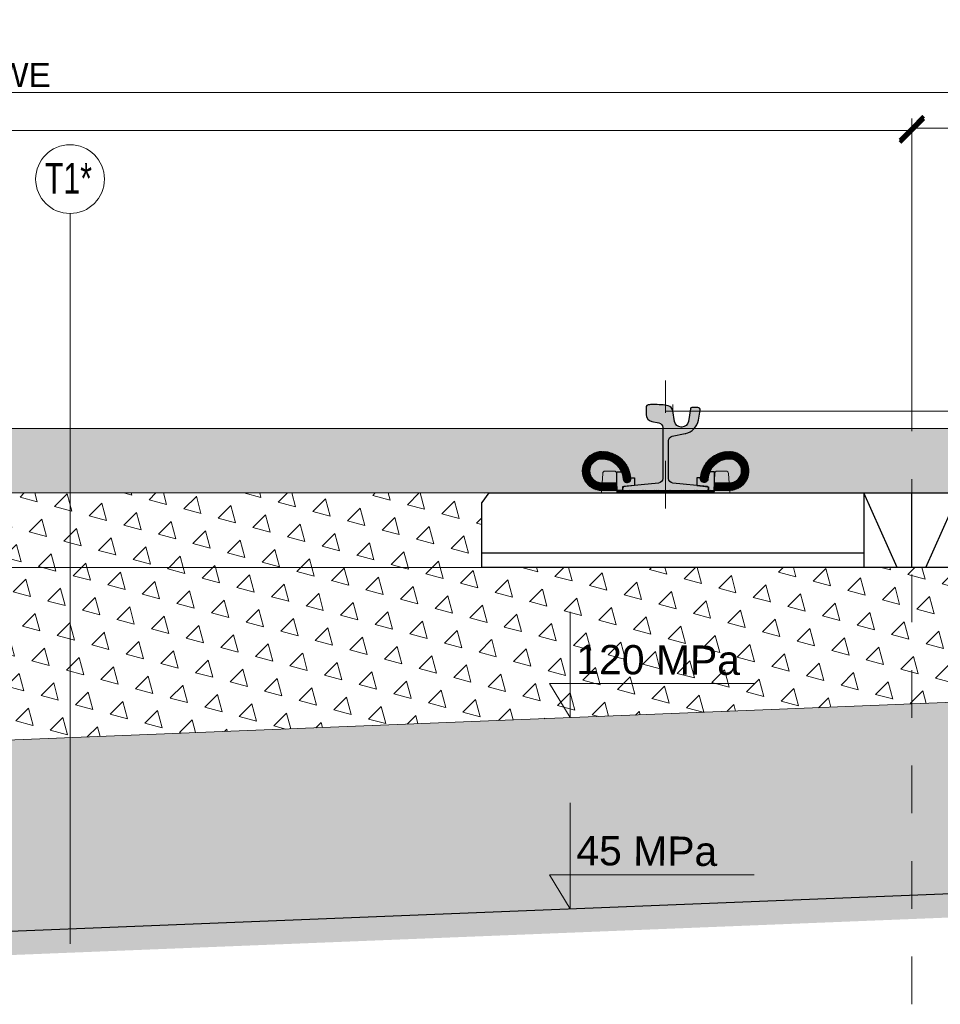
# Model space of a CAD drawing. Header units: feet. Extents: x 211.3 to 241.6, y -209.3 to -192.7.
# Tile 8 of 15: x 220.9 to 222.8, y -201.3 to -199.3. Entities that reach past the tile are written whole.
import ezdxf

# ---------------------------------------------------------------- set-up
doc = ezdxf.new("R2010")
doc.units = ezdxf.units.FT
doc.header["$MEASUREMENT"] = 0
doc.header["$PDMODE"] = 34
doc.linetypes.add('DASHDOT2', pattern=[12.7, 6.35, -3.175, 0, -3.175])
doc.layers.add('brudnopis', color=50, linetype='Continuous', lineweight=30, plot=False)
for name, color, linetype, lineweight in [('Geowłóknina', 160, 'Continuous', 30), ('Miesz_niezw', 251, 'Continuous', 9), ('Mieszanka_niezw_0_315', 44, 'Continuous', 15), ('Opis', 7, 'Continuous', 15), ('Opis (wydruk czarny)', 7, 'Continuous', 15), ('Osie', 1, 'DASHDOT2', 13), ('oś-szyny', 1, 'DASHDOT2', 0), ('Podkład', 7, 'Continuous', 30), ('Podlew ciągły z poliuretanu', 1, 'Continuous', 9), ('Podłoże gruntowe', 7, 'Continuous', 13), ('Sb3', 7, 'Continuous', 15), ('sb4', 7, 'Continuous', 15), ('Wymiar', 7, 'Continuous', 15)]:
    doc.layers.add(name, color=color, linetype=linetype, lineweight=lineweight)
doc.layers.add('Podkadka sprężysta', color=1, linetype='Continuous')
doc.layers.add('Szyna', color=7, linetype='Continuous')
doc.styles.add('opis', font='arial.ttf', dxfattribs={"height": 0.05})
doc.styles.add('Opis_1_25', font='arial.ttf', dxfattribs={"height": 0.05})
doc.styles.add('Romans', font='romans.shx', dxfattribs={"width": 0.7})
doc.dimstyles.new('1_25_DK$0', dxfattribs={"dimtxt": 0.05, "dimasz": 0.05, "dimexe": 0.02, "dimexo": 0.05, "dimgap": 0.01, "dimtad": 1, "dimdec": 3, "dimzin": 3, "dimdsep": 46, "dimtxsty": 'Opis_1_25', "dimblk": 'ARCHTICK', "dimcen": 0.05, "dimclrd": 256, "dimclre": 256, "dimazin": 3, "dimtfac": 1, "dimtdec": 3, "dimtofl": 0, "dimtmove": 0, "dimatfit": 3, "dimldrblk": 'ARCHTICK', "dimfxl": 1, "dimfrac": 2, "dimtolj": 1, "dimtzin": 3, "dimlwd": -1, "dimlwe": -1, "dimarcsym": 0})
pattern_1 = [(105, (0, 0), (-0.07244443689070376, 0.01941142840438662), [0.03750000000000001, -0.03750000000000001]), (165, (0, 0), (-0.05303300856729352, -0.05303300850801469), [0.03750000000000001, -0.03750000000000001]), (45, (-0.03622221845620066, 0.009705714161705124), (-0.01941142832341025, 0.07244443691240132), [0.03750000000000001, -0.03750000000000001])]

# ---------------------------------------------------------------- blocks, each defined once
blk = doc.blocks.new('_ArchTick')
at = {"color": 0, "linetype": 'ByBlock', "lineweight": 0, "const_width": 0.15}
blk.add_lwpolyline([(-0.5, -0.5), (0.5, 0.5)], dxfattribs=at)
blk = doc.blocks.new('*D6')
at = {"layer": 'DEFPOINTS', "color": 0, "lineweight": 70, "transparency": 16777216}
for p in [(223.9261949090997, -199.4069429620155), (216.5261949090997, -200.0659117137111), (223.9261949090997, -200.0659117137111)]:
    blk.add_point(p, dxfattribs=at)
at = {"layer": 'Wymiar', "transparency": 16777216}
for p, q in [((216.5261949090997, -200.0159117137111), (216.5261949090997, -199.3869429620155)), ((223.9261949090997, -200.0159117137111), (223.9261949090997, -199.3869429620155)), ((216.5261949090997, -199.4069429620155), (223.9261949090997, -199.4069429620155))]:
    blk.add_line(p, q, dxfattribs=at)
at = {"layer": 'Wymiar', "transparency": 16777216, "xscale": 0.05, "yscale": 0.05, "zscale": 0.05, "rotation": 180}
blk.add_blockref('_ArchTick', (216.5261949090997, -199.4069429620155), dxfattribs=at)
at = {"layer": 'Wymiar', "transparency": 16777216, "xscale": 0.05, "yscale": 0.05, "zscale": 0.05}
blk.add_blockref('_ArchTick', (223.9261949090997, -199.4069429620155), dxfattribs=at)
at = {"layer": 'Wymiar', "color": 0, "transparency": 16777216, "insert": (220.2261949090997, -199.3710732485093), "char_height": 0.05, "attachment_point": 5, "style": 'Opis_1_25'}
blk.add_mtext('\\A1;{\\fArial|b0|i0|c238|p34;TOROWISKO KLASYCZNE PODSYPKOWE}', dxfattribs=at)
blk = doc.blocks.new('*D8')
at = {"layer": 'DEFPOINTS', "color": 0, "lineweight": 25, "transparency": 16777216}
for p in [(222.7261948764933, -199.4868741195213), (217.7261949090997, -200.0669117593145), (222.7261948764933, -200.0669116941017)]:
    blk.add_point(p, dxfattribs=at)
at = {"layer": 'Wymiar', "transparency": 16777216}
for p, q in [((217.7261949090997, -200.0169117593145), (217.7261949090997, -199.4668741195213)), ((217.7261949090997, -199.4868741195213), (222.7261948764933, -199.4868741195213)), ((222.7261948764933, -200.0169116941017), (222.7261948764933, -199.4668741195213))]:
    blk.add_line(p, q, dxfattribs=at)
at = {"layer": 'Wymiar', "transparency": 16777216, "xscale": 0.05, "yscale": 0.05, "zscale": 0.05, "rotation": 180}
blk.add_blockref('_ArchTick', (217.7261949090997, -199.4868741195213), dxfattribs=at)
at = {"layer": 'Wymiar', "transparency": 16777216, "xscale": 0.05, "yscale": 0.05, "zscale": 0.05}
blk.add_blockref('_ArchTick', (222.7261948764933, -199.4868741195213), dxfattribs=at)
at = {"layer": 'Wymiar', "color": 0, "transparency": 16777216, "insert": (220.2261948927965, -199.4513454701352), "char_height": 0.05, "attachment_point": 5, "style": 'Opis_1_25'}
blk.add_mtext('\\A1;5.00', dxfattribs=at)
blk = doc.blocks.new('*D9')
at = {"layer": 'DEFPOINTS', "color": 0, "lineweight": 25, "transparency": 16777216}
for p in [(223.9257073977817, -199.4808866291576), (222.7261948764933, -200.0669116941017), (223.9261949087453, -200.0659117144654)]:
    blk.add_point(p, dxfattribs=at)
at = {"layer": 'Wymiar', "transparency": 16777216}
for p, q in [((222.7261532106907, -200.0169117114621), (222.7256906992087, -199.461886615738)), ((223.9261532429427, -200.0159117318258), (223.9256907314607, -199.4608866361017)), ((222.7257073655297, -199.4818866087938), (223.9257073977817, -199.4808866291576))]:
    blk.add_line(p, q, dxfattribs=at)
at = {"layer": 'Wymiar', "transparency": 16777216, "xscale": 0.05, "yscale": 0.05, "zscale": 0.05}
for p, rotation in [((222.7257073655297, -199.4818866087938), 180.0477454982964), ((223.9257073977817, -199.4808866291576), 0.04774549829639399)]:
    blk.add_blockref('_ArchTick', p, dxfattribs=dict(at, rotation=rotation))
at = {"layer": 'Wymiar', "color": 0, "transparency": 16777216, "insert": (223.3256777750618, -199.4458579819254), "char_height": 0.05, "attachment_point": 5, "rotation": 0.047745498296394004, "style": 'Opis_1_25'}
blk.add_mtext('\\A1;1.20', dxfattribs=at)
blk = doc.blocks.new('PS-60R2-SB4-1800')
h = blk.add_hatch(color=251)
edge = h.paths.add_edge_path()
edge.add_arc((-64.85020978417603, 18.20540894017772), 4.499999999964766, 4.328325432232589, 24.187061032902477, ccw=False)
edge.add_arc((-59.5653256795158, 18.60540894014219), 0.8000000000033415, 184.3283254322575, 364.3283254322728)
edge.add_arc((-64.85020978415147, 18.2054089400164), 6.099999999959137, 4.328325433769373, 5.518464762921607)
edge.add_line((-58.77848170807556, 18.79202480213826), (-58.02596563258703, 18.79189964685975))
edge.add_line((-58.02596563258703, 18.79189964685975), (-58.01851709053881, 17.15335696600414))
edge.add_line((-58.01851709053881, 17.15335696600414), (-60.51127112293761, 16.90517299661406))
edge.add_line((-60.51127112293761, 16.90517299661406), (-60.51143550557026, 16.10521954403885))
edge.add_line((-60.51143550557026, 16.10521954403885), (-61.65020978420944, 16.1054089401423))
edge.add_line((-61.65020978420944, 16.1054089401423), (-61.70545377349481, 17.70880618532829))
edge.add_line((-61.70545377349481, 17.70880618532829), (-61.70506451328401, 20.04929525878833))
edge.add_line((-61.70506451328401, 20.04929525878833), (-60.74525279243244, 20.04913562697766))
h = blk.add_hatch(color=251)
edge = h.paths.add_edge_path()
edge.add_arc((-38.14976804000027, 18.20942884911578), 4.499999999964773, 155.8129389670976, 175.6716745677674)
edge.add_arc((-43.43465214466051, 18.60942884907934), 0.8000000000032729, 175.6716745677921, 355.6716745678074, ccw=False)
edge.add_arc((-38.14976804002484, 18.20942884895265), 6.099999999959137, 174.4815352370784, 175.6716745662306, ccw=False)
edge.add_line((-44.22149611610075, 18.7960447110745), (-44.97401219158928, 18.79591955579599))
edge.add_line((-44.97401219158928, 18.79591955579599), (-44.9814607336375, 17.15737687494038))
edge.add_line((-44.9814607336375, 17.15737687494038), (-42.4887067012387, 16.90919290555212))
edge.add_line((-42.4887067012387, 16.90919290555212), (-42.48854231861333, 16.10923945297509))
edge.add_line((-42.48854231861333, 16.10923945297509), (-41.34976803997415, 16.10942884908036))
edge.add_line((-41.34976803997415, 16.10942884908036), (-41.29452405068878, 17.71282609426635))
edge.add_line((-41.29452405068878, 17.71282609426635), (-41.2949133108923, 20.0533151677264))
edge.add_line((-41.2949133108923, 20.0533151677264), (-42.25472503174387, 20.05315553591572))
h = blk.add_hatch(color=251)
edge = h.paths.add_edge_path()
edge.add_arc((38.14985109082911, 18.20942884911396), 4.499999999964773, 4.328325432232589, 24.18706103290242, ccw=False)
edge.add_arc((43.43473519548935, 18.60942884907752), 0.8000000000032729, 184.3283254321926, 364.3283254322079)
edge.add_arc((38.14985109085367, 18.20942884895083), 6.099999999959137, 4.328325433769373, 5.518464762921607)
edge.add_line((44.22157916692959, 18.79604471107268), (44.97409524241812, 18.79591955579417))
edge.add_line((44.97409524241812, 18.79591955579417), (44.98154378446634, 17.15737687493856))
edge.add_line((44.98154378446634, 17.15737687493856), (42.48878975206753, 16.9091929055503))
edge.add_line((42.48878975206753, 16.9091929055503), (42.48862536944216, 16.10923945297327))
edge.add_line((42.48862536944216, 16.10923945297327), (41.34985109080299, 16.10942884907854))
edge.add_line((41.34985109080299, 16.10942884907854), (41.29460710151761, 17.71282609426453))
edge.add_line((41.29460710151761, 17.71282609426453), (41.29499636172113, 20.05331516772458))
edge.add_line((41.29499636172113, 20.05331516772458), (42.25480808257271, 20.0531555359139))
h = blk.add_hatch(color=251)
edge = h.paths.add_edge_path()
edge.add_arc((64.85029283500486, 18.2054089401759), 4.499999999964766, 155.8129389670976, 175.6716745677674)
edge.add_arc((59.56540873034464, 18.60540894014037), 0.8000000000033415, 175.6716745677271, 355.67167456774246, ccw=False)
edge.add_arc((64.85029283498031, 18.20540894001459), 6.099999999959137, 174.4815352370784, 175.6716745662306, ccw=False)
edge.add_line((58.77856475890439, 18.79202480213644), (58.02604868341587, 18.79189964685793))
edge.add_line((58.02604868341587, 18.79189964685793), (58.01860014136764, 17.15335696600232))
edge.add_line((58.01860014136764, 17.15335696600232), (60.51135417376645, 16.90517299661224))
edge.add_line((60.51135417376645, 16.90517299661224), (60.5115185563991, 16.10521954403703))
edge.add_line((60.5115185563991, 16.10521954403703), (61.65029283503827, 16.10540894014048))
edge.add_line((61.65029283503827, 16.10540894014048), (61.70553682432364, 17.70880618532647))
edge.add_line((61.70553682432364, 17.70880618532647), (61.70514756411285, 20.04929525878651))
edge.add_line((61.70514756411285, 20.04929525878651), (60.74533584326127, 20.04913562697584))
at = {"layer": 'Podkadka sprężysta'}
h = blk.add_hatch(dxfattribs=at)
h.set_pattern_fill('ANSI37', color=256, angle=0.009529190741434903, style=0)
h.set_pattern_definition([(45.00952919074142, (-51.49991694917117, 15.60774071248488), (-0.08840304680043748, 0.08837364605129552), []), (135.0095291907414, (-51.49991694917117, 15.60774071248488), (-0.08837364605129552, -0.08840304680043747), [])])
h.paths.add_polyline_path([(-61.63283859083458, 15.60605544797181), (-61.65020978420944, 16.1054089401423), (-41.34976803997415, 16.10942884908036), (-41.36699530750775, 15.60942597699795)])
h = blk.add_hatch(dxfattribs=at)
h.set_pattern_fill('ANSI37', color=256, scale=100, style=0)
h.set_pattern_definition([(134.9904708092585, (51.5, 15.60774071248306), (0.08840304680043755, 0.08837364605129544), []), (44.99047080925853, (51.5, 15.60774071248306), (0.08837364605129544, -0.08840304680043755), [])])
h.paths.add_polyline_path([(61.63292164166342, 15.60605544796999), (61.65029283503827, 16.10540894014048), (41.34985109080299, 16.10942884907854), (41.36707835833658, 15.60942597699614)])
at = {"layer": 'sb4'}
h = blk.add_hatch(dxfattribs=at)
h.set_pattern_fill('ANSI31', color=256, angle=0.009529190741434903, style=0)
h.set_pattern_definition([(134.9904708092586, (-92.79758262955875, -4.70838610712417), (0.08840304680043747, 0.08837364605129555), [])])
edge = h.paths.add_edge_path()
edge.add_line((-61.65020978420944, 16.1054089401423), (-64.85020978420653, 16.1054089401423))
edge.add_arc((-64.8502097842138, 20.20540894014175), 4.099999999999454, 90.00000000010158, 270.00000000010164, ccw=False)
edge.add_arc((-64.85020978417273, 18.20540894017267), 6.099999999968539, 4.328325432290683, 90.00000000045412, ccw=False)
edge.add_arc((-59.5653256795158, 18.60540894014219), 0.8000000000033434, -175.67167456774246, 4.328325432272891, ccw=False)
edge.add_arc((-64.85020978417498, 18.20540894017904), 4.499999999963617, 4.328325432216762, 90.00000000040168)
edge.add_arc((-64.85020978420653, 20.20540894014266), 2.5, 90, 270)
edge.add_line((-64.85020978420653, 17.70540894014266), (-61.70580229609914, 17.70347502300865))
edge.add_line((-61.70580229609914, 17.70347502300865), (-61.65020978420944, 16.1054089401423))
h = blk.add_hatch(dxfattribs=at)
h.set_pattern_fill('ANSI31', color=256, angle=0.009529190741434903, style=0)
h.set_pattern_definition([(45.00952919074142, (-10.20239519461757, -4.704366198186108), (-0.08840304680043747, 0.08837364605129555), [])])
edge = h.paths.add_edge_path()
edge.add_line((-41.34976803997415, 16.10942884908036), (-38.14976803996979, 16.10942884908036))
edge.add_arc((-38.14976803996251, 20.2094288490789), 4.099999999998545, 269.9999999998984, 449.9999999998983)
edge.add_arc((-38.14976804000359, 18.20942884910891), 6.099999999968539, 89.99999999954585, 175.6716745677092)
edge.add_arc((-43.43465214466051, 18.60942884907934), 0.8000000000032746, 175.6716745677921, 355.6716745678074)
edge.add_arc((-38.14976804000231, 18.20942884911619), 4.499999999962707, 89.9999999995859, 175.6716745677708, ccw=False)
edge.add_arc((-38.14976803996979, 20.2094288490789), 2.5, -90, 90, ccw=False)
edge.add_line((-38.14976803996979, 17.7094288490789), (-41.29470646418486, 17.70753173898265))
edge.add_line((-41.29470646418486, 17.70753173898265), (-41.34976803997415, 16.10942884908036))
h = blk.add_hatch(dxfattribs=at)
h.set_pattern_fill('ANSI31', color=256, angle=0.009529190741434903, style=0)
h.set_pattern_definition([(134.9904708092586, (10.2024782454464, -4.704366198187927), (0.08840304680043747, 0.08837364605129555), [])])
edge = h.paths.add_edge_path()
edge.add_line((41.34985109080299, 16.10942884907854), (38.14985109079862, 16.10942884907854))
edge.add_arc((38.14985109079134, 20.20942884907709), 4.099999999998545, 90.00000000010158, 270.00000000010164, ccw=False)
edge.add_arc((38.14985109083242, 18.20942884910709), 6.099999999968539, 4.328325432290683, 90.00000000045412, ccw=False)
edge.add_arc((43.43473519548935, 18.60942884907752), 0.8000000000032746, -175.67167456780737, 4.328325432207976, ccw=False)
edge.add_arc((38.14985109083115, 18.20942884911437), 4.499999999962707, 4.328325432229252, 90.00000000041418)
edge.add_arc((38.14985109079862, 20.20942884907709), 2.5, 90, 270)
edge.add_line((38.14985109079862, 17.70942884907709), (41.29478951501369, 17.70753173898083))
edge.add_line((41.29478951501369, 17.70753173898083), (41.34985109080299, 16.10942884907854))
h = blk.add_hatch(dxfattribs=at)
h.set_pattern_fill('ANSI31', color=256, angle=0.009529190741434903, style=0)
h.set_pattern_definition([(45.00952919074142, (92.79766568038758, -4.708386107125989), (-0.08840304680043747, 0.08837364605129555), [])])
edge = h.paths.add_edge_path()
edge.add_line((61.65029283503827, 16.10540894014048), (64.85029283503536, 16.10540894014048))
edge.add_arc((64.85029283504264, 20.20540894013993), 4.099999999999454, 269.9999999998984, 449.9999999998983)
edge.add_arc((64.85029283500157, 18.20540894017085), 6.099999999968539, 89.9999999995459, 175.6716745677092)
edge.add_arc((59.56540873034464, 18.60540894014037), 0.8000000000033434, 175.6716745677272, 355.6716745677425)
edge.add_arc((64.85029283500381, 18.20540894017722), 4.499999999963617, 89.99999999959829, 175.6716745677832, ccw=False)
edge.add_arc((64.85029283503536, 20.20540894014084), 2.5, -90, 90, ccw=False)
edge.add_line((64.85029283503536, 17.70540894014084), (61.70588534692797, 17.70347502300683))
edge.add_line((61.70588534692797, 17.70347502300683), (61.65029283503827, 16.10540894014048))
at = {"layer": 'Szyna'}
h = blk.add_hatch(color=256, dxfattribs=at)
edge = h.paths.add_edge_path()
edge.add_arc((-54.07513544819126, 32.0297057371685), 1.499999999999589, 180.0000026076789, 258.6900701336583)
edge.add_line((-54.36930958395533, 30.5588347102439), (-52.90401923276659, 30.26577670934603))
edge.add_arc((-53.10013532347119, 29.28519602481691), 0.9999999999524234, 2.595729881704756e-06, 78.69007012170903, ccw=False)
edge.add_line((-52.10013532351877, 29.28519607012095), (-52.10013483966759, 18.64498753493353))
edge.add_arc((-53.10013483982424, 18.64498748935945), 1.000000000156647, -84.2894042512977, 2.611202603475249e-06, ccw=False)
edge.add_line((-53.00063107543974, 17.64995030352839), (-60.22998587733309, 16.92701449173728))
edge.add_arc((-60.20013474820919, 16.62850333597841), 0.3000000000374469, 95.71059571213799, 180.0000025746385)
edge.add_line((-60.50013474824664, 16.62850332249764), (-60.5001347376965, 16.3999995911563))
edge.add_arc((-60.20013473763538, 16.39999960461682), 0.3000000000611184, 180.0000025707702, 270.0000025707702)
edge.add_line((-60.20013472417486, 16.09999960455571), (-42.80013472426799, 16.1000003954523))
edge.add_arc((-42.80013473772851, 16.40000039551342), 0.3000000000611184, 270.0000025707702, 360.0000025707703)
edge.add_line((-42.50013473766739, 16.40000040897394), (-42.50013474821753, 16.62850414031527))
edge.add_arc((-42.80013474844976, 16.62850412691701), 0.3000000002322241, 2.558879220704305e-06, 84.28940942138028)
edge.add_line((-42.77028364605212, 16.92701528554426), (-49.99963851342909, 17.64995044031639))
edge.add_arc((-49.90013483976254, 18.64498763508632), 1.000000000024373, 180.0000026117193, 264.28940947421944, ccw=False)
edge.add_line((-50.90013483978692, 18.64498758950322), (-50.90013519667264, 26.49519612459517))
edge.add_arc((-49.90013519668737, 26.49519617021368), 0.9999999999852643, 101.30993508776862, 180.0000026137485, ccw=False)
edge.add_line((-50.0962513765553, 27.47577683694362), (-47.38879003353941, 28.0172692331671))
edge.add_arc((-48.07519666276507, 31.44930156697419), 3.500000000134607, 281.3099350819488, 350.5376803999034)
edge.add_line((-44.6228179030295, 30.87390526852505), (-44.28216873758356, 32.91780083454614))
edge.add_arc((-44.77536570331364, 33.00000030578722), 0.5000000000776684, 350.5376803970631, 450.000002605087)
edge.add_line((-44.77536572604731, 33.50000030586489), (-45.99262867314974, 33.50000025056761))
edge.add_arc((-45.99262865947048, 33.20000025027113), 0.3000000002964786, 90.00000261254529, 170.5376804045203)
edge.add_line((-46.28854683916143, 33.24931993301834), (-46.7379117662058, 30.55312961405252))
edge.add_arc((-48.09913539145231, 30.78000015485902), 1.380000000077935, 270.0000025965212, 350.5376803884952, ccw=False)
edge.add_line((-48.09913532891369, 29.40000015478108), (-48.25113532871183, 29.40000014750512))
edge.add_arc((-48.2511353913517, 30.78000014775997), 1.380000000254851, 189.4623248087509, 270.00000260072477, ccw=False)
edge.add_line((-49.61235899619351, 30.55312948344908), (-49.98892671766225, 32.81253518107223))
edge.add_arc((-51.27123880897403, 32.59881643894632), 1.300000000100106, 9.462324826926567, 76.81804508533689)
edge.add_arc((-52.79913517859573, 26.07535626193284), 7.999999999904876, 76.81804506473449, 86.81323531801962)
edge.add_arc((-54.02213417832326, 4.109376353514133), 29.99999999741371, 86.81323532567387, 90.3828454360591)
edge.add_arc((-54.16913517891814, 26.10888522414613), 8.000000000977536, 90.38284543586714, 96.93827769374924)
edge.add_arc((-55.07513551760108, 33.55396167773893), 0.500000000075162, 96.93827769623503, 180.000002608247)
edge.add_line((-55.57513551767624, 33.55396165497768), (-55.57513544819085, 32.02970566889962))
h = blk.add_hatch(color=256, dxfattribs=at)
edge = h.paths.add_edge_path()
edge.add_arc((54.0752184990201, 32.02970573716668), 1.499999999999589, 281.30992986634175, 359.99999739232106, ccw=False)
edge.add_line((54.36939263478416, 30.55883471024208), (52.90410228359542, 30.26577670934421))
edge.add_arc((53.10021837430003, 29.28519602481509), 0.9999999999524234, 101.3099298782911, 179.99999740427)
edge.add_line((52.10021837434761, 29.28519607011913), (52.10021789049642, 18.64498753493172))
edge.add_arc((53.10021789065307, 18.64498748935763), 1.000000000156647, 179.9999973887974, 264.2894042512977)
edge.add_line((53.00071412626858, 17.64995030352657), (60.23006892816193, 16.92701449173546))
edge.add_arc((60.20021779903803, 16.62850333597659), 0.3000000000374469, -2.574638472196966e-06, 84.289404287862, ccw=False)
edge.add_line((60.50021779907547, 16.62850332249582), (60.50021778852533, 16.39999959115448))
edge.add_arc((60.20021778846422, 16.399999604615), 0.3000000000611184, 269.9999974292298, 359.9999974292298, ccw=False)
edge.add_line((60.20021777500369, 16.09999960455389), (42.80021777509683, 16.10000039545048))
edge.add_arc((42.80021778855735, 16.4000003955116), 0.3000000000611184, 179.9999974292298, 269.9999974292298, ccw=False)
edge.add_line((42.50021778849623, 16.40000040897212), (42.50021779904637, 16.62850414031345))
edge.add_arc((42.80021779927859, 16.62850412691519), 0.3000000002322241, 95.71059057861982, 179.9999974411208, ccw=False)
edge.add_line((42.77036669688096, 16.92701528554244), (49.99972156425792, 17.64995044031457))
edge.add_arc((49.90021789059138, 18.6449876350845), 1.000000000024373, 275.7105905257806, 359.9999973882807)
edge.add_line((50.90021789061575, 18.6449875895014), (50.90021824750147, 26.49519612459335))
edge.add_arc((49.90021824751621, 26.49519617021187), 0.9999999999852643, 359.9999973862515, 438.6900649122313)
edge.add_line((50.09633442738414, 27.4757768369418), (47.38887308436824, 28.01726923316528))
edge.add_arc((48.0752797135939, 31.44930156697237), 3.500000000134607, 189.4623196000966, 258.69006491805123, ccw=False)
edge.add_line((44.62290095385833, 30.87390526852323), (44.2822517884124, 32.91780083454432))
edge.add_arc((44.77544875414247, 33.0000003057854), 0.5000000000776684, 89.99999739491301, 189.4623196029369, ccw=False)
edge.add_line((44.77544877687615, 33.50000030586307), (45.99271172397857, 33.50000025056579))
edge.add_arc((45.99271171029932, 33.20000025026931), 0.3000000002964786, 9.462319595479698, 89.99999738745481, ccw=False)
edge.add_line((46.28862988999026, 33.24931993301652), (46.73799481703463, 30.5531296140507))
edge.add_arc((48.09921844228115, 30.7800001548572), 1.380000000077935, 189.4623196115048, 269.9999974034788)
edge.add_line((48.09921837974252, 29.40000015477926), (48.25121837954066, 29.40000014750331))
edge.add_arc((48.25121844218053, 30.78000014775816), 1.380000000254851, 269.9999973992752, 350.5376751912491)
edge.add_line((49.61244204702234, 30.55312948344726), (49.98900976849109, 32.81253518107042))
edge.add_arc((51.27132185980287, 32.5988164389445), 1.300000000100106, 103.1819549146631, 170.5376751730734, ccw=False)
edge.add_arc((52.79921822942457, 26.07535626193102), 7.999999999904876, 93.18676468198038, 103.18195493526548, ccw=False)
edge.add_arc((54.02221722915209, 4.109376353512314), 29.99999999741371, 89.61715456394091, 93.18676467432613, ccw=False)
edge.add_arc((54.16921822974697, 26.10888522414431), 8.000000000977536, 83.06172230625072, 89.61715456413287, ccw=False)
edge.add_arc((55.07521856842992, 33.55396167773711), 0.500000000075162, -2.6082469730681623e-06, 83.06172230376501, ccw=False)
edge.add_line((55.57521856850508, 33.55396165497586), (55.57521849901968, 32.0297056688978))
for p, q in [((-60.51162242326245, 16.90321591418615), (-60.51145789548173, 16.10624195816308)), ((-42.4887067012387, 16.90919290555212), (-42.48854231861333, 16.10923945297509)), ((42.48878975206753, 16.9091929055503), (42.48862536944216, 16.10923945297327)), ((60.51170547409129, 16.90321591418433), (60.51154094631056, 16.10624195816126)), ((-61.63283859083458, 15.60605544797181), (-64.95012177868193, 15.60550373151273))]:
    blk.add_line(p, q)
for points in [[(-60.74525279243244, 20.04913562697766, -0.08686759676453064), (-60.36304403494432, 18.54503158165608, 1.000000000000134), (-58.76760732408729, 18.66578629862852, 0.005193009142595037), (-58.77848170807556, 18.79202480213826), (-58.02596563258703, 18.79189964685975), (-58.01851709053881, 17.15335696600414), (-60.51127112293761, 16.90517299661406), (-60.51143550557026, 16.10521954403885), (-61.65020978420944, 16.1054089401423), (-61.70545377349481, 17.70880618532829), (-61.70506451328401, 20.04929525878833)], [(-42.25472503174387, 20.05315553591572, 0.08686759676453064), (-42.63693378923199, 18.54905149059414, -1.000000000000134), (-44.23237050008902, 18.66980620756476, -0.005193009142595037), (-44.22149611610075, 18.7960447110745), (-44.97401219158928, 18.79591955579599), (-44.9814607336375, 17.15737687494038), (-42.4887067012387, 16.90919290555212), (-42.48854231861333, 16.10923945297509), (-41.34976803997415, 16.10942884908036), (-41.29452405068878, 17.71282609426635), (-41.2949133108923, 20.0533151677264)], [(42.25480808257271, 20.0531555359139, -0.08686759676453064), (42.63701684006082, 18.54905149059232, 1.000000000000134), (44.23245355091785, 18.66980620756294, 0.005193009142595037), (44.22157916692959, 18.79604471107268), (44.97409524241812, 18.79591955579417), (44.98154378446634, 17.15737687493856), (42.48878975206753, 16.9091929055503), (42.48862536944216, 16.10923945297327), (41.34985109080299, 16.10942884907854), (41.29460710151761, 17.71282609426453), (41.29499636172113, 20.05331516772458)], [(60.74533584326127, 20.04913562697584, 0.08686759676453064), (60.36312708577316, 18.54503158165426, -1.000000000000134), (58.76769037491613, 18.6657862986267, -0.005193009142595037), (58.77856475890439, 18.79202480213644), (58.02604868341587, 18.79189964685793), (58.01860014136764, 17.15335696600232), (60.51135417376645, 16.90517299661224), (60.5115185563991, 16.10521954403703), (61.65029283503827, 16.10540894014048), (61.70553682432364, 17.70880618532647), (61.70514756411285, 20.04929525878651)]]:
    blk.add_lwpolyline(points, format="xyb", close=True)
at = {"layer": 'brudnopis', "lineweight": 0, "ltscale": 5}
for p, q in [((-49.97017078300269, 32.69999960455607), (-49.97017078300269, 34.10870663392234)), ((49.97025383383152, 32.69999960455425), (49.97025383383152, 34.10870663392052)), ((-51.50000000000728, 32.69999960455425), (51.50008305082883, 32.69999960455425))]:
    blk.add_line(p, q, dxfattribs=at)
at = {"layer": 'oś-szyny', "ltscale": 0.002}
for p, q in [((-51.5, 12.34887240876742), (-51.5, 39.15927775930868)), ((51.50008305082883, 12.3488724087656), (51.50008305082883, 39.15927775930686))]:
    blk.add_line(p, q, dxfattribs=at)
at = {"layer": 'Podkadka sprężysta'}
for points in [[(-61.63283859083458, 15.60605544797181), (-61.65020978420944, 16.1054089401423), (-41.34976803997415, 16.10942884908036), (-41.36699530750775, 15.60942597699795)], [(61.63292164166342, 15.60605544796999), (61.65029283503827, 16.10540894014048), (41.34985109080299, 16.10942884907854), (41.36707835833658, 15.60942597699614)]]:
    blk.add_lwpolyline(points, close=True, dxfattribs=at)
at = {"layer": 'Podkład', "ltscale": 5}
for p, q in [((-88.5, 15.60000000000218), (-90, 13.60000000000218)), ((88.50000000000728, 15.60000000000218), (-88.49999999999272, 15.60000000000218)), ((-10, 15.60000000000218), (-10, 1.818989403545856e-12)), ((-3, 1.818989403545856e-12), (-10, 15.60000000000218)), ((0, 15.60000000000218), (0, 1.818989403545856e-12)), ((0, 15.60000000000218), (0, 1.818989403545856e-12)), ((3, 1.818989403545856e-12), (10, 15.60000000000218)), ((10, 15.60000000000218), (10, 1.818989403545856e-12)), ((88.5, 15.60000000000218), (90, 13.60000000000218)), ((-90, 1.818989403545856e-12), (-90, 13.60000000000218)), ((90, 1.818989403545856e-12), (90, 13.60000000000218)), ((-10, 3.000000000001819), (-90, 3.000000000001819)), ((10, 3.000000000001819), (89.99999999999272, 3.000000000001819)), ((-89.99999999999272, 0), (89.99999999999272, 1.818989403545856e-12))]:
    blk.add_line(p, q, dxfattribs=at)
at = {"layer": 'Sb3'}
for points in [[(-61.63283859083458, 15.60605544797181), (-61.77465327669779, 19.6826699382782, 0.4041133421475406), (-62.27443416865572, 20.1652867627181), (-64.16259709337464, 20.16497273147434, 0.3936855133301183), (-64.6612744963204, 19.70015658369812), (-64.95012177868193, 15.60550373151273)], [(61.63292164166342, 15.60605544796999), (61.77473632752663, 19.68266993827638, -0.4041133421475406), (62.27451721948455, 20.16528676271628), (64.16268014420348, 20.16497273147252, -0.3936855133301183), (64.66135754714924, 19.7001565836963), (64.95020482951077, 15.60550373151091)]]:
    blk.add_lwpolyline(points, format="xyb", close=True, dxfattribs=at)
for points in [[(-41.36699530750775, 15.60942597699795), (-41.22653663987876, 19.68608741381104, -0.4041133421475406), (-40.72691630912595, 20.16887045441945), (-38.8387533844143, 20.16918448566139, -0.3936855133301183), (-38.33992139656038, 19.70453423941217), (-38.04971211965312, 15.60997769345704), (-41.36699530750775, 15.60942597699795)], [(41.36707835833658, 15.60942597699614), (41.22661969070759, 19.68608741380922, 0.4041133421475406), (40.72699935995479, 20.16887045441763), (38.83883643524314, 20.16918448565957, 0.3936855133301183), (38.34000444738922, 19.70453423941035), (38.04979517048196, 15.60997769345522), (41.36707835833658, 15.60942597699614)]]:
    blk.add_lwpolyline(points, format="xyb", dxfattribs=at)
at = {"layer": 'sb4'}
for points in [[(-61.65020978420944, 16.1054089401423), (-64.85020978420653, 16.1054089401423, -1), (-64.85020978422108, 24.30540894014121, -0.3922565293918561), (-58.76760732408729, 18.66578629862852, -1.000000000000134), (-60.36304403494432, 18.54503158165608, 0.3922565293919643), (-64.85020978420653, 22.70540894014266, 0.9999999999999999), (-64.85020978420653, 17.70540894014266), (-61.70580229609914, 17.70347502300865)], [(-41.34976803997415, 16.10942884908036), (-38.14976803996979, 16.10942884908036, 1), (-38.14976803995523, 24.30942884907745, 0.3922565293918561), (-44.23237050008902, 18.66980620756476, 1.000000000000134), (-42.63693378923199, 18.54905149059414, -0.3922565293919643), (-38.14976803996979, 22.7094288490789, -0.9999999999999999), (-38.14976803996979, 17.7094288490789), (-41.29470646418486, 17.70753173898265)], [(41.34985109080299, 16.10942884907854), (38.14985109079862, 16.10942884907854, -1), (38.14985109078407, 24.30942884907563, -0.3922565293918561), (44.23245355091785, 18.66980620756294, -1.000000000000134), (42.63701684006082, 18.54905149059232, 0.3922565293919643), (38.14985109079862, 22.70942884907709, 0.9999999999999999), (38.14985109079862, 17.70942884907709), (41.29478951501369, 17.70753173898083)], [(61.65029283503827, 16.10540894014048), (64.85029283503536, 16.10540894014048, 1), (64.85029283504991, 24.30540894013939, 0.3922565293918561), (58.76769037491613, 18.6657862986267, 1.000000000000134), (60.36312708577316, 18.54503158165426, -0.3922565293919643), (64.85029283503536, 22.70540894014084, -0.9999999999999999), (64.85029283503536, 17.70540894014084), (61.70588534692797, 17.70347502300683)]]:
    blk.add_lwpolyline(points, format="xyb", close=True, dxfattribs=at)
for points in [[(-61.70527135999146, 17.70351183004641), (-61.65020978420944, 16.1054089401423)], [(-41.29470646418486, 17.70753173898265), (-41.34976803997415, 16.10942884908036)]]:
    blk.add_lwpolyline(points, dxfattribs=at)
at = {"layer": 'Szyna'}
for points in [[(-55.57513544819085, 32.02970566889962, 0.3575107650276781), (-54.36930958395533, 30.5588347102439), (-52.90401923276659, 30.26577670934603, -0.3575107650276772), (-52.10013532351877, 29.28519607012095), (-52.10013483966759, 18.64498753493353, -0.3853135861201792), (-53.00063107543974, 17.64995030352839), (-60.22998587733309, 16.92701449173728, 0.3853135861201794), (-60.50013474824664, 16.62850332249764), (-60.5001347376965, 16.3999995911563, 0.414213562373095), (-60.20013472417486, 16.09999960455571), (-42.80013472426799, 16.1000003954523, 0.414213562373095), (-42.50013473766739, 16.40000040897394), (-42.50013474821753, 16.62850414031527, 0.3853135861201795), (-42.77028364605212, 16.92701528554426), (-49.99963851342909, 17.64995044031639, -0.385313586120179), (-50.90013483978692, 18.64498758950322), (-50.90013519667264, 26.49519612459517, -0.357510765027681), (-50.0962513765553, 27.47577683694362), (-47.38879003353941, 28.0172692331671, 0.3115981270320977), (-44.6228179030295, 30.87390526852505), (-44.28216873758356, 32.91780083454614, 0.4634545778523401), (-44.77536572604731, 33.50000030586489), (-45.99262867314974, 33.50000025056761, 0.3666293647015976), (-46.28854683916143, 33.24931993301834), (-46.7379117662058, 30.55312961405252, -0.3666293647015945), (-48.09913532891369, 29.40000015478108), (-48.25113532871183, 29.40000014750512, -0.3666293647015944), (-49.61235899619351, 30.55312948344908), (-49.98892671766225, 32.81253518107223), (-49.98892671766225, 32.81253518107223, 0.3026593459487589), (-50.97478130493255, 33.86456244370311, 0.04363991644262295), (-52.35440826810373, 34.06298532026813, 0.01557662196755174), (-54.22259008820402, 34.10870663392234), (-54.22259008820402, 34.10870663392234, 0.02861127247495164), (-55.13553554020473, 34.05030010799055, 0.3791741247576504), (-55.57513551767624, 33.55396165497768)], [(55.57521849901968, 32.0297056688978, -0.3575107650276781), (54.36939263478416, 30.55883471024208), (52.90410228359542, 30.26577670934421, 0.3575107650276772), (52.10021837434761, 29.28519607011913), (52.10021789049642, 18.64498753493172, 0.3853135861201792), (53.00071412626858, 17.64995030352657), (60.23006892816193, 16.92701449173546, -0.3853135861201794), (60.50021779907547, 16.62850332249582), (60.50021778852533, 16.39999959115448, -0.414213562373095), (60.20021777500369, 16.09999960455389), (42.80021777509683, 16.10000039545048, -0.414213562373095), (42.50021778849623, 16.40000040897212), (42.50021779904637, 16.62850414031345, -0.3853135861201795), (42.77036669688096, 16.92701528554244), (49.99972156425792, 17.64995044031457, 0.385313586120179), (50.90021789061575, 18.6449875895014), (50.90021824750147, 26.49519612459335, 0.357510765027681), (50.09633442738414, 27.4757768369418), (47.38887308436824, 28.01726923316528, -0.3115981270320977), (44.62290095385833, 30.87390526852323), (44.2822517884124, 32.91780083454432, -0.4634545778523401), (44.77544877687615, 33.50000030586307), (45.99271172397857, 33.50000025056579, -0.3666293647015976), (46.28862988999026, 33.24931993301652), (46.73799481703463, 30.5531296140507, 0.3666293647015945), (48.09921837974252, 29.40000015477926), (48.25121837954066, 29.40000014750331, 0.3666293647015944), (49.61244204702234, 30.55312948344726), (49.98900976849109, 32.81253518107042), (49.98900976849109, 32.81253518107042, -0.3026593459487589), (50.97486435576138, 33.86456244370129, -0.04363991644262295), (52.35449131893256, 34.06298532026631, -0.01557662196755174), (54.22267313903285, 34.10870663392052), (54.22267313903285, 34.10870663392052, -0.02861127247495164), (55.13561859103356, 34.05030010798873, -0.3791741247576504), (55.57521856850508, 33.55396165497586)]]:
    blk.add_lwpolyline(points, format="xyb", close=True, dxfattribs=at)

msp = doc.modelspace()

# ---------------------------------------------------------------- hatches: boundary and pattern name
at = {"layer": 'Miesz_niezw'}
h = msp.add_hatch(dxfattribs=at)
h.set_pattern_fill('TRIANG', color=256, scale=0.2, angle=45)
h.set_pattern_definition([(105, (5.153254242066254, 0), (-0.07244443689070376, 0.01941142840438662), [0.03750000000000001, -0.03750000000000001]), (165, (5.153254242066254, 0), (-0.05303300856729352, -0.05303300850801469), [0.03750000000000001, -0.03750000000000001]), (45, (5.117032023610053, 0.009705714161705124), (-0.01941142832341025, 0.07244443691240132), [0.03750000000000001, -0.03750000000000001])])
h.paths.add_polyline_path([(223.9252901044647, -200.1108375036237), (216.5261949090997, -200.1108375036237), (216.5261980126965, -200.2459224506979), (223.9252901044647, -200.2459224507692)])
h = msp.add_hatch(dxfattribs=at)
h.set_pattern_fill('TRIANG', color=256, scale=0.2, angle=45)
h.set_pattern_definition(pattern_1)
h.paths.add_polyline_path([(220.2257425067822, -200.2459858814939), (220.2257425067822, -200.4019116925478), (221.8252905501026, -200.4019116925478), (221.8252905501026, -200.2659116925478), (221.8402905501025, -200.2459116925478)])
h = msp.add_hatch(dxfattribs=at)
h.set_pattern_fill('TRIANG', color=256, scale=0.2, angle=45)
h.set_pattern_definition(pattern_1)
h.paths.add_polyline_path([(220.2257425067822, -200.4019116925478), (220.2257425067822, -201.0621847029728), (220.4054314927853, -201.0621847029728), (220.5005256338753, -200.7769022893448), (223.9252901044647, -200.6399117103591), (223.9252901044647, -200.4019116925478)])
at = {"layer": 'Mieszanka_niezw_0_315', "ltscale": 10}
h = msp.add_hatch(dxfattribs=at)
h.set_pattern_fill('AR-CONC', color=256, scale=0.01, style=0)
h.set_pattern_definition([(49.99999999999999, (0, 0), (0.07172601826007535, -0.006275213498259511), [0.0075, -0.0825]), (355, (0, 0), (-0.0138751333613, 0.07521921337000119), [0.006, -0.066]), (100.45144446, (0.0059771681, -0.0005229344), (0.0578508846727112, 0.06894399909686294), [0.006374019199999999, -0.07011421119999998]), (46.18420000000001, (0, 0.02), (0.1067241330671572, -0.01655192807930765), [0.01125, -0.12375]), (96.63563549, (0.0088936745, 0.0186206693), (0.09346619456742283, 0.09741186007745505), [0.0095610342, -0.105171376]), (351.1841639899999, (0, 0.02), (0.09346619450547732, 0.09741186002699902), [0.009000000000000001, -0.0990000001]), (21, (0.01, 0.015), (0.05969070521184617, -0.04026188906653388), [0.0075, -0.0825]), (326.0000000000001, (0.01, 0.015), (0.02433153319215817, 0.0725150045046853), [0.006, -0.066]), (71.45144474, (0.0149742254, 0.0116448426), (0.08402223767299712, 0.03225311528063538), [0.006374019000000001, -0.0701142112]), (37.50000000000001, (0, 0), (0.001215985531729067, 0.03328938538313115), [0, -0.0652, 0, -0.067, 0, -0.06625]), (7.499999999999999, (0, 0), (0.02630695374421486, 0.03944117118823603), [0, -0.0382, 0, -0.0637, 0, -0.02525]), (327.5, (-0.0223, 0), (0.0533822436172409, -0.002255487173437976), [0, -0.025, 0, -0.078, 0, -0.1035]), (317.5, (-0.0323, 0), (0.05831861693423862, 0.01001049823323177), [0, -0.0325, 0, -0.0518, 0, -0.0735])])
h.paths.add_polyline_path([(220.3652824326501, -201.1826318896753), (220.5005256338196, -200.7769022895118), (223.9252901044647, -200.6399117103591), (223.9252901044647, -201.0402315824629)])
at = {"layer": 'Podłoże gruntowe'}
h = msp.add_hatch(dxfattribs=at)
h.set_pattern_fill('EARTH', color=256, scale=0.25, angle=45, style=0)
h.set_pattern_definition([(45, (0, 0.05003998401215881), (0, 0.08838834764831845), [0.0625, -0.0625]), (45, (-0.01657281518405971, 0.06661279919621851), (0, 0.08838834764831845), [0.0625, -0.0625]), (45, (-0.03314563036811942, 0.08318561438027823), (0, 0.08838834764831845), [0.0625, -0.0625]), (135, (-0.03314563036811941, 0.09423415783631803), (-0.08838834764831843, 6.938893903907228e-18), [0.0625, -0.0625]), (135, (-0.01657281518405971, 0.1108069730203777), (-0.08838834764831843, 6.938893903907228e-18), [0.0625, -0.0625]), (135, (0, 0.1273797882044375), (-0.08838834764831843, 6.938893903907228e-18), [0.0625, -0.0625])])
h.paths.add_polyline_path([(220.4186992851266, -201.1804952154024), (220.4017938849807, -201.2312114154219), (223.9752901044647, -201.0882715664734), (223.9752901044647, -200.4959117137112), (223.9252901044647, -200.4959117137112), (223.9252901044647, -201.0402315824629)])

# ---------------------------------------------------------------- linework, layer by layer
at = {"layer": 'Geowłóknina', "ltscale": 5}
msp.add_lwpolyline([(220.365282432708, -201.1826318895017), (223.9252901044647, -201.0402315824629), (223.9252901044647, -200.1108375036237)], dxfattribs=at)
at = {"layer": 'Miesz_niezw'}
for p, q in [((218.6111952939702, -200.2459858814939), (221.8402905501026, -200.2459116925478)), ((218.6261952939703, -200.4019858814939), (221.8252905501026, -200.4019858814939)), ((220.5005256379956, -200.7769022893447), (223.9252901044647, -200.6399117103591))]:
    msp.add_line(p, q, dxfattribs=at)
msp.add_lwpolyline([(216.5261949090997, -200.1108375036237), (223.9252901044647, -200.1108375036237)], dxfattribs=at)
at = {"layer": 'Mieszanka_niezw_0_315', "ltscale": 10}
msp.add_line((220.3652824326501, -201.1826318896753), (223.9252901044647, -201.0402315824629), dxfattribs=at)
at = {"layer": 'Opis'}
for points in [[(222.0101334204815, -200.494577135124), (222.0101334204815, -200.7165179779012), (221.9673987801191, -200.6451340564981), (222.3960519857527, -200.6451340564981)], [(222.0101334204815, -200.8948970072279), (222.0101334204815, -201.1168378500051), (221.9673987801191, -201.0454539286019), (222.3960519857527, -201.0454539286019)]]:
    msp.add_lwpolyline(points, dxfattribs=at)
at = {"layer": 'Opis (wydruk czarny)'}
msp.add_lwpolyline([(220.9630588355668, -201.1902522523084), (220.9630588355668, -199.6606535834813)], dxfattribs=at)
msp.add_circle((220.9630588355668, -199.5886535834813), 0.07200000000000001, dxfattribs=at)
at = {"layer": 'Osie', "ltscale": 0.01}
msp.add_lwpolyline([(222.7261949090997, -201.3168580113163), (222.7261949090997, -199.9037545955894)], dxfattribs=at)
at = {"layer": 'Podlew ciągły z poliuretanu'}
msp.add_line((222.2518488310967, -200.1217389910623), (222.2520299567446, -200.1226446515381), dxfattribs=at)

# ---------------------------------------------------------------- block references
at = {"xscale": -0.01, "yscale": 0.01, "zscale": 0.01}
msp.add_blockref('PS-60R2-SB4-1800', (222.7252905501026, -200.4019116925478), dxfattribs=at)

# ---------------------------------------------------------------- texts
at = {"layer": 'Opis', "style": 'opis'}
for s, p in [('120 MPa', (222.0231610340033, -200.6251098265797)), ('45 MPa', (222.0231610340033, -201.0254296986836))]:
    msp.add_text(s, height=0.06129999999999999, rotation=359.6562194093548, dxfattribs=at).set_placement(p)
at = {"layer": 'Opis (wydruk czarny)', "insert": (220.8893560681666, -199.5546262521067), "char_height": 0.06479999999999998, "width": 0.1407575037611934, "attachment_point": 1, "style": 'Romans'}
msp.add_mtext('\\pxqc;{\\fArial|b0|i0|c238|p34;T1*}', dxfattribs=at)

# ---------------------------------------------------------------- dimensions: what is measured, and where the dimension line sits
at = {"layer": 'Wymiar'}
dim = msp.add_aligned_dim(p1=(216.5261949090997, -200.0659117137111), p2=(223.9261949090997, -200.0659117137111), distance=0.6589687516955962, text='{\\fArial|b0|i0|c238|p34;TOROWISKO KLASYCZNE PODSYPKOWE}', dimstyle='1_25_DK$0', override={"dimdec": 2}, dxfattribs=at)
dim.commit()
dim.dimension.update_dxf_attribs({"geometry": '*D6', "text_midpoint": (220.2261949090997, -199.3710732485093)})
for p1, p2, distance, picture, middle in [((217.7261949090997, -200.0669117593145), (222.7261948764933, -200.0669116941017), 0.5800375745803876, '*D8', (220.2261948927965, -199.4513454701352)), ((222.7261948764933, -200.0669116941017), (223.9261949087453, -200.0659117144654), 0.5850252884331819, '*D9', (223.3256777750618, -199.4458579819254))]:
    dim = msp.add_aligned_dim(p1=p1, p2=p2, distance=distance, dimstyle='1_25_DK$0', override={"dimdec": 2}, dxfattribs=at)
    dim.commit()
    dim.dimension.update_dxf_attribs({"geometry": picture, "text_midpoint": middle})

doc.saveas('drawing.dxf')
